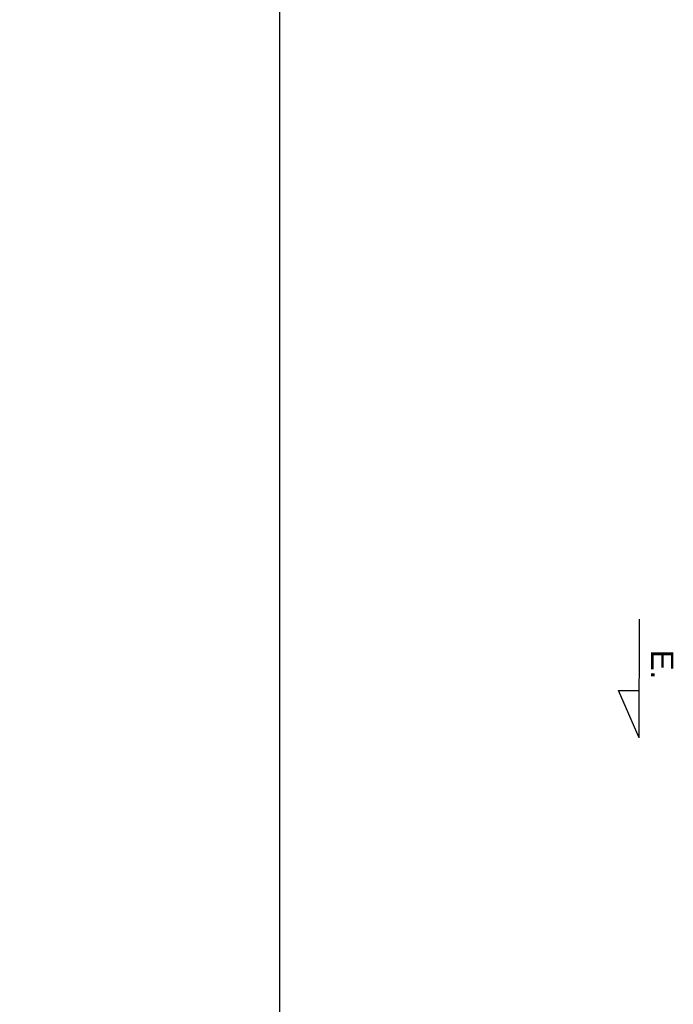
# Model space of a CAD drawing. Header units: millimetres. Extents: x 22865 to 60762, y -18816 to 15611.
# Tile 41 of 256: x 39822 to 40381, y -12252 to -11410. Entities that reach past the tile are written whole.
import ezdxf

# ---------------------------------------------------------------- set-up
doc = ezdxf.new("R2010")
doc.units = ezdxf.units.MM
doc.layers.add('CIENKA', color=1, linetype='Continuous', lineweight=13)
doc.layers.add('RAMLA', color=2, linetype='Continuous')
doc.layers.add('WYMIARY', color=6, linetype='Continuous')
doc.styles.add('1-50', font='simplex.shx', dxfattribs={"width": 0.8, "height": 12})

msp = doc.modelspace()

# ---------------------------------------------------------------- linework, layer by layer
at = {"layer": 'RAMLA', "color": 2}
msp.add_lwpolyline([(32935.14, -11231.39), (40044.04, -11231.39), (40044.04, -15296.39), (32935.14, -15296.39)], close=True, dxfattribs=at)
at = {"layer": 'WYMIARY', "color": 3}
for p, q in [((40352.23, -12024.11), (40352.44, -11922.46)), ((40352.23, -12024.11), (40334.51, -11983.48)), ((40334.51, -11983.48), (40352.32, -11983.51))]:
    msp.add_line(p, q, dxfattribs=at)

# ---------------------------------------------------------------- texts
at = {"layer": 'CIENKA', "color": 2, "insert": (40381.35, -11948.79), "char_height": 19, "width": 655.4139, "attachment_point": 1, "rotation": 269.88303, "style": '1-50'}
msp.add_mtext('{\\W1;\\fArial|b0|i0|c238|p34;E.}', dxfattribs=at)

doc.saveas('drawing.dxf')
